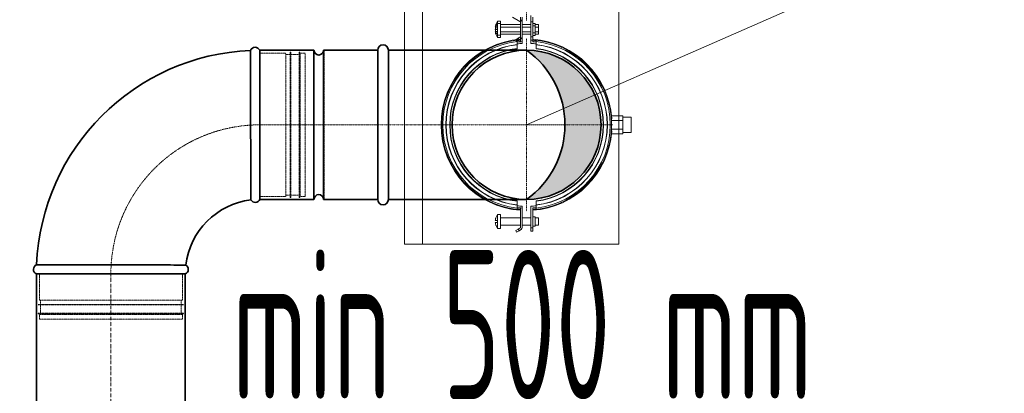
# Model space of a CAD drawing. Header units: millimetres. Extents: x 15940 to 92175, y -24684 to 227664.
# Tile 31 of 132: x 54530 to 55357, y -2286 to -1973. Entities that reach past the tile are written whole.
import ezdxf

# ---------------------------------------------------------------- set-up
doc = ezdxf.new("R2010")
doc.units = ezdxf.units.MM
doc.header["$LTSCALE"] = 0.05
for name, pattern in [('ACAD_ISO02W100', [15, 12, -3]), ('ACAD_ISO10W100', [18, 12, -3, 0, -3]), ('phl_thick', [0])]:
    doc.linetypes.add(name, pattern=pattern)
doc.layers.get('0').update_dxf_attribs({"lineweight": 5})
for name, color, linetype, lineweight in [('UT_KOTY - DIMENZE', 7, 'Continuous', 5), ('VZT_01 SUP (PŘÍVOD) - OBRYS', 5, 'Continuous', 35), ('VZT_02 SUP (PŘÍVOD) - OSA', 5, 'ACAD_ISO10W100', 5), ('VZT_06 ETA (ODVOD) - OSA', 6, 'ACAD_ISO10W100', 5), ('VZT_44 INSTALAČNÍ SYSTÉMY', 7, 'Continuous', 5), ('VZT_60_KOTY - DIMENZE', 7, 'Continuous', 5)]:
    doc.layers.add(name, color=color, linetype=linetype, lineweight=lineweight)
doc.layers.add('VZT_03 SUP (PŘÍVOD) - NETISK', color=8, linetype='ACAD_ISO02W100', lineweight=5, plot=False)
doc.styles.add('ISOCP 2.5', font='isocp.shx', dxfattribs={"width": 0.6, "height": 2.5})
doc.linetypes.add('IZOLACE', pattern='A,0.00254,-2.54,[134,ltypeshp.shx,S=2.54,R=0,X=-2.54,Y=0],-5.08,[134,ltypeshp.shx,S=2.54,R=180,X=2.54,Y=0],-2.54', length=10.16254)

msp = doc.modelspace()

# ---------------------------------------------------------------- hatches: boundary and pattern name
at = {"layer": 'VZT_01 SUP (PŘÍVOD) - OBRYS'}
h = msp.add_hatch(color=256, dxfattribs=at)
h.dxf.hatch_style = 1
h.paths.add_polyline_path([(54955.95, -1998.17, -0.242708), (54988.18, -2060.67), (55018.45, -2060.67, 0.414214)])
h.paths.add_polyline_path([(55018.45, -2060.67), (54988.18, -2060.67, -0.242708), (54955.95, -2123.17, 0.414214)])

# ---------------------------------------------------------------- linework, layer by layer
for p, q in [((54853.45, -1480.67), (54853.45, -2160.67)), ((55033.45, -2160.67), (55033.45, -1480.67)), ((54853.45, -2160.67), (55033.45, -2160.67))]:
    msp.add_line(p, q)
at = {"linetype": 'IZOLACE', "ltscale": 1.5}
msp.add_line((54868.45, -1480.67), (54868.45, -2160.67), dxfattribs=at)
at = {"layer": 'VZT_01 SUP (PŘÍVOD) - OBRYS'}
for p, q in [((54731.95, -2123.17), (54731.95, -1998.17)), ((54731.95, -1998.17), (54777.45, -1998.17)), ((54731.95, -2123.17), (54731.95, -1998.17)), ((54777.45, -2123.17), (54777.45, -1998.17)), ((54785.45, -2123.17), (54785.45, -1998.17)), ((54785.45, -1998.17), (54830.95, -1998.17)), ((54830.95, -2123.17), (54830.95, -1998.17)), ((54731.95, -2123.17), (54777.45, -2123.17)), ((54785.45, -2123.17), (54830.95, -2123.17)), ((54544.45, -2185.67), (54669.45, -2185.67))]:
    msp.add_line(p, q, dxfattribs=at)
for points in [[(54830.95, -1998.17), (54830.95, -2123.17)], [(54839.95, -1998.17), (54839.95, -2123.17)], [(54839.95, -1998.17), (54955.95, -1998.17)], [(54839.95, -2123.17), (54955.95, -2123.17)], [(54544.45, -2185.67), (54544.45, -2767.32)], [(54669.45, -2185.67), (54669.45, -2767.32)]]:
    msp.add_lwpolyline(points, dxfattribs=at)
msp.add_circle((54955.95, -2060.67), 62.5, dxfattribs=at)
for centre, radius, start, end in [((54731.95, -2185.67), 187.5, 92.36067, 177.63933), ((54728.12, -1999.83), 4.17, 23.46783, 158.89285), ((54781.45, -1998.17), 4, 180, 0), ((54835.45, -1998.17), 4.5, 0, 180), ((54911.48, -2060.67), 76.7, 305.4307, 54.5693), ((54731.95, -2185.67), 62.5, 96.83025, 173.16975), ((54728.12, -2121.5), 4.17, 210.29808, 336.53217), ((54781.45, -2123.17), 4, 0, 180), ((54835.45, -2123.17), 4.5, 180, 0), ((54546.11, -2181.84), 4.17, 111.10715, 246.53217), ((54667.78, -2181.84), 4.17, 293.46783, 59.70192)]:
    msp.add_arc(centre, radius, start, end, dxfattribs=at)
for points, knots in [([(54724.51, -2123.61), (54724.51, -2123.61), (54724.5, -2122.03), (54724.46, -2115.91), (54724.43, -2111.41), (54724.38, -2100.03), (54724.36, -2093.23), (54724.32, -2078.21), (54724.3, -2070.14), (54724.28, -2053.78), (54724.27, -2045.67), (54724.25, -2030.47), (54724.24, -2023.53), (54724.23, -2011.75), (54724.23, -2007.02), (54724.22, -2000.41), (54724.22, -1998.59), (54724.22, -1998.33), (54724.22, -1998.32), (54724.22, -1998.32)], [0, 0, 0, 0, 24.235852, 24.235852, 48.531845, 48.531845, 73.024415, 73.024415, 97.570898, 97.570898, 122.078339, 122.078339, 146.53579, 146.53579, 170.957495, 170.957495, 195.359468, 195.359468, 197.168246, 197.168246, 197.168246, 197.168246]), ([(54669.89, -2178.23), (54669.89, -2178.23), (54669.83, -2178.23), (54669.52, -2178.23), (54669.19, -2178.23), (54668.14, -2178.22), (54667.36, -2178.21), (54664.21, -2178.19), (54661.07, -2178.17), (54652.14, -2178.13), (54645.97, -2178.1), (54631.86, -2178.06), (54624.04, -2178.04), (54607.82, -2178.01), (54599.59, -2178), (54583.73, -2177.98), (54576.25, -2177.97), (54563.07, -2177.96), (54557.5, -2177.95), (54550.52, -2177.95), (54548.37, -2177.95), (54545.38, -2177.94), (54544.61, -2177.94), (54544.61, -2177.94)], [197.067977, 197.067977, 197.067977, 197.067977, 201.792196, 201.792196, 209.190204, 209.190204, 218.040239, 218.040239, 237.760854, 237.760854, 262.206108, 262.206108, 286.831239, 286.831239, 311.323072, 311.323072, 335.946087, 335.946087, 360.704397, 360.704397, 377.088273, 377.088273, 394.105327, 394.105327, 394.105327, 394.105327])]:
    msp.add_open_spline(points, degree=3, knots=knots, dxfattribs=at)
at = {"layer": 'VZT_02 SUP (PŘÍVOD) - OSA', "ltscale": 0.3}
for points in [[(54955.95, -1988.17), (54955.95, -2060.67)], [(54955.95, -2060.67), (54830.95, -2060.67)], [(55028.45, -2060.67), (54955.95, -2060.67)], [(54955.95, -2060.67), (54955.95, -2133.17)]]:
    msp.add_lwpolyline(points, dxfattribs=at)
msp.add_lwpolyline([(54731.95, -2060.67), (54731.95, -2060.67, 0.414214), (54606.95, -2185.67), (54606.95, -2185.67)], format="xyb", dxfattribs=at)
at = {"layer": 'VZT_02 SUP (PŘÍVOD) - OSA'}
msp.add_lwpolyline([(54731.95, -2060.67), (54830.95, -2060.67)], dxfattribs=at)
at = {"layer": 'VZT_02 SUP (PŘÍVOD) - OSA', "ltscale": 5}
msp.add_lwpolyline([(54606.95, -2767.32), (54606.95, -2185.67)], dxfattribs=at)
at = {"layer": 'VZT_03 SUP (PŘÍVOD) - NETISK', "ltscale": 0.4}
for p, q in [((54757.45, -2121.67), (54757.45, -1999.67)), ((54757.45, -1999.67), (54757.95, -1999.67)), ((54757.95, -2121.67), (54757.95, -1999.67)), ((54764.95, -2121.67), (54764.95, -1999.67)), ((54764.95, -1999.67), (54765.45, -1999.67)), ((54765.45, -2121.67), (54765.45, -1999.67)), ((54731.95, -2000.67), (54753.95, -2000.67)), ((54753.95, -2120.67), (54753.95, -2000.67)), ((54753.95, -2001.67), (54757.45, -2001.67)), ((54757.95, -2001.67), (54764.95, -2001.67)), ((54765.45, -2001.67), (54765.95, -2001.67)), ((54765.95, -2120.67), (54765.95, -2000.67)), ((54765.95, -2000.67), (54769.95, -2000.67)), ((54769.95, -2120.67), (54769.95, -2000.67)), ((54731.95, -2120.67), (54753.95, -2120.67)), ((54753.95, -2119.67), (54757.45, -2119.67)), ((54757.45, -2121.67), (54757.95, -2121.67)), ((54757.95, -2119.67), (54764.95, -2119.67)), ((54764.95, -2121.67), (54765.45, -2121.67)), ((54765.45, -2119.67), (54765.95, -2119.67)), ((54765.95, -2120.67), (54769.95, -2120.67)), ((54546.95, -2185.67), (54546.95, -2207.67)), ((54666.95, -2185.67), (54666.95, -2207.67)), ((54545.95, -2211.17), (54667.95, -2211.17)), ((54545.95, -2211.17), (54545.95, -2211.67)), ((54545.95, -2211.67), (54667.95, -2211.67)), ((54546.95, -2207.67), (54666.95, -2207.67)), ((54547.95, -2207.67), (54547.95, -2211.17)), ((54547.95, -2211.67), (54547.95, -2218.67)), ((54665.95, -2207.67), (54665.95, -2211.17)), ((54665.95, -2211.67), (54665.95, -2218.67)), ((54667.95, -2211.17), (54667.95, -2211.67)), ((54545.95, -2218.67), (54667.95, -2218.67)), ((54545.95, -2218.67), (54545.95, -2219.17)), ((54545.95, -2219.17), (54667.95, -2219.17)), ((54546.95, -2219.67), (54666.95, -2219.67)), ((54546.95, -2219.67), (54546.95, -2223.67)), ((54547.95, -2219.17), (54547.95, -2219.67)), ((54665.95, -2219.17), (54665.95, -2219.67)), ((54666.95, -2219.67), (54666.95, -2223.67)), ((54667.95, -2218.67), (54667.95, -2219.17)), ((54546.95, -2223.67), (54666.95, -2223.67))]:
    msp.add_line(p, q, dxfattribs=at)
msp.add_lwpolyline([(54830.95, -1998.17), (54785.95, -1998.17), (54785.95, -2123.17), (54830.95, -2123.17)], dxfattribs=at)
at = {"layer": 'VZT_06 ETA (ODVOD) - OSA', "ltscale": 0.3}
msp.add_lwpolyline([(54955.95, -1973.17), (54955.95, -1900.67)], dxfattribs=at)
at = {"layer": 'VZT_44 INSTALAČNÍ SYSTÉMY', "color": 7, "linetype": 'phl_thick'}
for p, q in [((54931.66, -1985.57), (54931.66, -1973.77)), ((54931.66, -1973.77), (54934.06, -1973.77)), ((54934.06, -1985.57), (54934.06, -1973.77)), ((54944.15, -1970.44), (54950.33, -1974.01)), ((54950.83, -1986.46), (54950.83, -1970.33)), ((54950.83, -1991), (54950.83, -1974.88)), ((54952.33, -1986.17), (54952.33, -1970.42)), ((54952.33, -1992.41), (54952.33, -1975.17)), ((54959.56, -1986.99), (54959.56, -1968.92)), ((54959.56, -1992.41), (54959.56, -1971.67)), ((54959.56, -1974.35), (54961.06, -1974.35)), ((54961.06, -1986.99), (54961.06, -1970.33)), ((54961.06, -1991), (54961.06, -1971.67)), ((54929.7, -1978.87), (54929.74, -1978.48)), ((54929.7, -1978.87), (54929.74, -1978.48)), ((54929.7, -1978.87), (54931.56, -1978.87)), ((54929.7, -1980.47), (54929.74, -1980.86)), ((54929.7, -1980.47), (54929.74, -1980.86)), ((54929.7, -1980.47), (54931.56, -1980.47)), ((54929.7, -1980.87), (54929.74, -1980.48)), ((54929.7, -1980.87), (54929.74, -1980.48)), ((54929.7, -1980.87), (54931.56, -1980.87)), ((54929.7, -1982.47), (54929.74, -1982.86)), ((54929.7, -1982.47), (54929.74, -1982.86)), ((54929.7, -1982.47), (54931.56, -1982.47)), ((54929.74, -1978.48), (54929.8, -1978.08)), ((54929.74, -1978.48), (54929.8, -1978.08)), ((54929.74, -1980.48), (54929.8, -1980.08)), ((54929.74, -1980.48), (54929.8, -1980.08)), ((54929.74, -1980.86), (54929.8, -1981.25)), ((54929.74, -1980.86), (54929.8, -1981.25)), ((54929.74, -1982.86), (54929.8, -1983.25)), ((54929.74, -1982.86), (54929.8, -1983.25)), ((54929.8, -1978.08), (54929.88, -1977.69)), ((54929.8, -1978.08), (54929.88, -1977.69)), ((54929.8, -1980.08), (54929.88, -1979.69)), ((54929.8, -1980.08), (54929.88, -1979.69)), ((54929.8, -1981.25), (54929.88, -1981.64)), ((54929.8, -1981.25), (54929.88, -1981.64)), ((54929.8, -1983.25), (54929.88, -1983.64)), ((54929.8, -1983.25), (54929.88, -1983.64)), ((54929.88, -1977.69), (54929.98, -1977.3)), ((54929.88, -1977.69), (54929.98, -1977.3)), ((54929.88, -1979.69), (54929.98, -1979.3)), ((54929.88, -1979.69), (54929.98, -1979.3)), ((54929.88, -1981.64), (54929.98, -1982.03)), ((54929.88, -1981.64), (54929.98, -1982.03)), ((54929.88, -1983.64), (54929.98, -1984.03)), ((54929.88, -1983.64), (54929.98, -1984.03)), ((54929.98, -1977.3), (54930.09, -1976.91)), ((54929.98, -1977.3), (54930.09, -1976.91)), ((54929.98, -1979.3), (54930.09, -1978.91)), ((54929.98, -1979.3), (54930.09, -1978.91)), ((54929.98, -1982.03), (54930.09, -1982.42)), ((54929.98, -1982.03), (54930.09, -1982.42)), ((54930.09, -1976.91), (54930.21, -1976.53)), ((54930.09, -1976.91), (54930.21, -1976.53)), ((54930.09, -1978.91), (54930.21, -1978.53)), ((54930.09, -1978.91), (54930.21, -1978.53)), ((54930.09, -1982.42), (54930.21, -1982.8)), ((54930.09, -1982.42), (54930.21, -1982.8)), ((54930.21, -1976.53), (54930.35, -1976.17)), ((54930.21, -1976.53), (54930.35, -1976.17)), ((54930.21, -1978.53), (54930.35, -1978.17)), ((54930.21, -1978.53), (54930.35, -1978.17)), ((54930.21, -1982.8), (54930.35, -1983.17)), ((54930.21, -1982.8), (54930.35, -1983.17)), ((54930.31, -1976.17), (54930.35, -1976.17)), ((54930.31, -1978.17), (54930.35, -1978.17)), ((54930.31, -1983.17), (54930.35, -1983.17)), ((54931.56, -1980.47), (54931.56, -1978.87)), ((54931.56, -1982.47), (54931.56, -1980.87)), ((54931.66, -1987.57), (54931.66, -1975.77)), ((54931.66, -1975.77), (54934.06, -1975.77)), ((54934.06, -1987.57), (54934.06, -1975.77)), ((54934.06, -1976.67), (54950.83, -1976.67)), ((54934.06, -1978.67), (54950.83, -1978.67)), ((54934.06, -1982.67), (54950.83, -1982.67)), ((54952.33, -1976.67), (54959.56, -1976.67)), ((54952.33, -1978.67), (54959.56, -1978.67)), ((54952.33, -1982.67), (54959.56, -1982.67)), ((54961.06, -1975.67), (54963.06, -1975.67)), ((54961.06, -1977.67), (54963.06, -1977.67)), ((54961.06, -1983.67), (54963.06, -1983.67)), ((54963.06, -1983.67), (54963.06, -1975.67)), ((54963.06, -1976.67), (54966.06, -1976.67)), ((54963.06, -1985.67), (54963.06, -1977.67)), ((54963.06, -1978.67), (54966.06, -1978.67)), ((54963.06, -1982.67), (54966.06, -1982.67)), ((54966.06, -1982.67), (54966.06, -1976.67)), ((54966.06, -1984.67), (54966.06, -1978.67)), ((54929.98, -1984.03), (54930.09, -1984.42)), ((54929.98, -1984.03), (54930.09, -1984.42)), ((54930.09, -1984.42), (54930.21, -1984.8)), ((54930.09, -1984.42), (54930.21, -1984.8)), ((54930.21, -1984.8), (54930.35, -1985.17)), ((54930.21, -1984.8), (54930.35, -1985.17)), ((54930.31, -1985.17), (54930.35, -1985.17)), ((54931.66, -1985.57), (54934.06, -1985.57)), ((54931.66, -1987.57), (54934.06, -1987.57)), ((54934.06, -1984.67), (54950.83, -1984.67)), ((54946.81, -1989.35), (54948.9, -1988.15)), ((54946.81, -1989.35), (54947.56, -1990.65)), ((54946.81, -1989.35), (54947.56, -1990.65)), ((54947.56, -1990.65), (54949.65, -1989.45)), ((54947.95, -1989.83), (54947.95, -1989.83)), ((54947.95, -1989.83), (54947.95, -1989.83)), ((54947.95, -1989.84), (54947.95, -1989.83)), ((54947.95, -1989.84), (54947.95, -1989.84)), ((54947.95, -1989.85), (54947.95, -1989.84)), ((54947.95, -1989.87), (54947.95, -1989.85)), ((54947.95, -1989.88), (54947.95, -1989.87)), ((54947.95, -1989.9), (54947.95, -1989.88)), ((54947.95, -1989.92), (54947.95, -1989.9)), ((54947.95, -1989.94), (54947.95, -1989.92)), ((54947.95, -1989.96), (54947.95, -1989.94)), ((54947.95, -1989.99), (54947.95, -1989.96)), ((54947.95, -1990.01), (54947.95, -1989.99)), ((54947.95, -1990.04), (54947.95, -1990.01)), ((54947.95, -1990.07), (54947.95, -1990.04)), ((54947.95, -1990.11), (54947.95, -1990.07)), ((54947.95, -1990.14), (54947.95, -1990.11)), ((54947.95, -1990.17), (54947.95, -1990.14)), ((54947.95, -1990.21), (54947.95, -1990.17)), ((54947.95, -1990.25), (54947.95, -1990.21)), ((54947.95, -1990.29), (54947.95, -1990.25)), ((54947.95, -1990.33), (54947.95, -1990.29)), ((54947.95, -1990.37), (54947.95, -1990.33)), ((54947.95, -1990.42), (54947.95, -1990.37)), ((54947.95, -1990.46), (54947.95, -1990.42)), ((54947.95, -1990.5), (54947.95, -1990.46)), ((54947.95, -1990.55), (54947.95, -1990.5)), ((54947.95, -1990.59), (54947.95, -1990.55)), ((54947.95, -1990.64), (54947.95, -1990.59)), ((54947.95, -1990.69), (54947.95, -1990.64)), ((54947.95, -1990.74), (54947.95, -1990.69)), ((54947.95, -1990.79), (54947.95, -1990.74)), ((54947.95, -1990.83), (54947.95, -1990.79)), ((54947.95, -1993.32), (54947.95, -1990.83)), ((54948.9, -1988.15), (54950.33, -1987.32)), ((54948.9, -1988.15), (54949.65, -1989.45)), ((54949.65, -1989.45), (54950.83, -1988.77)), ((54952.33, -1984.67), (54959.56, -1984.67)), ((54959.56, -1989.67), (54959.56, -1986.99)), ((54959.56, -1986.99), (54961.06, -1986.99)), ((54959.56, -1989.67), (54961.06, -1989.67)), ((54961.06, -1985.67), (54963.06, -1985.67)), ((54961.06, -1989.67), (54961.06, -1986.99)), ((54963.06, -1984.67), (54966.06, -1984.67)), ((54963.95, -1989.84), (54963.95, -1989.83)), ((54963.95, -1989.83), (54963.95, -1989.83)), ((54963.95, -1989.83), (54963.95, -1989.83)), ((54963.95, -1989.85), (54963.95, -1989.84)), ((54963.95, -1989.84), (54963.95, -1989.84)), ((54963.95, -1989.87), (54963.95, -1989.85)), ((54963.95, -1989.88), (54963.95, -1989.87)), ((54963.95, -1989.9), (54963.95, -1989.88)), ((54963.95, -1989.92), (54963.95, -1989.9)), ((54963.95, -1989.94), (54963.95, -1989.92)), ((54963.95, -1989.96), (54963.95, -1989.94)), ((54963.95, -1989.99), (54963.95, -1989.96)), ((54963.95, -1990.01), (54963.95, -1989.99)), ((54963.95, -1990.04), (54963.95, -1990.01)), ((54963.95, -1990.07), (54963.95, -1990.04)), ((54963.95, -1990.11), (54963.95, -1990.07)), ((54963.95, -1990.14), (54963.95, -1990.11)), ((54963.95, -1990.17), (54963.95, -1990.14)), ((54963.95, -1990.21), (54963.95, -1990.17)), ((54963.95, -1990.25), (54963.95, -1990.21)), ((54963.95, -1990.29), (54963.95, -1990.25)), ((54963.95, -1990.33), (54963.95, -1990.29)), ((54963.95, -1990.37), (54963.95, -1990.33)), ((54963.95, -1990.42), (54963.95, -1990.37)), ((54963.95, -1990.46), (54963.95, -1990.42)), ((54963.95, -1990.5), (54963.95, -1990.46)), ((54963.95, -1990.55), (54963.95, -1990.5)), ((54963.95, -1990.59), (54963.95, -1990.55)), ((54963.95, -1990.64), (54963.95, -1990.59)), ((54963.95, -1990.69), (54963.95, -1990.64)), ((54963.95, -1990.74), (54963.95, -1990.69)), ((54963.95, -1990.79), (54963.95, -1990.74)), ((54963.95, -1990.83), (54963.95, -1990.79)), ((54963.95, -1993.32), (54963.95, -1990.83)), ((54947.95, -1993.33), (54947.95, -1993.32)), ((54947.95, -1993.35), (54947.95, -1993.33)), ((54947.95, -1993.36), (54947.95, -1993.35)), ((54947.95, -1993.37), (54947.95, -1993.36)), ((54947.95, -1993.38), (54947.95, -1993.37)), ((54947.95, -1993.39), (54947.95, -1993.38)), ((54947.95, -1993.4), (54947.95, -1993.39)), ((54947.95, -1993.41), (54947.95, -1993.4)), ((54947.95, -1993.42), (54947.95, -1993.41)), ((54947.95, -1993.43), (54947.95, -1993.42)), ((54947.95, -1993.44), (54947.95, -1993.43)), ((54947.95, -1993.45), (54947.95, -1993.44)), ((54947.95, -1993.46), (54947.95, -1993.45)), ((54947.95, -1993.46), (54947.95, -1993.46)), ((54947.95, -1993.47), (54947.95, -1993.46)), ((54947.95, -1993.48), (54947.95, -1993.47)), ((54947.95, -1993.49), (54947.95, -1993.48)), ((54947.95, -1993.49), (54947.95, -1993.49)), ((54947.95, -1993.5), (54947.95, -1993.49)), ((54947.95, -1996.87), (54947.95, -1993.5)), ((54963.95, -1993.33), (54963.95, -1993.32)), ((54963.95, -1993.35), (54963.95, -1993.33)), ((54963.95, -1993.36), (54963.95, -1993.35)), ((54963.95, -1993.37), (54963.95, -1993.36)), ((54963.95, -1993.38), (54963.95, -1993.37)), ((54963.95, -1993.39), (54963.95, -1993.38)), ((54963.95, -1993.4), (54963.95, -1993.39)), ((54963.95, -1993.41), (54963.95, -1993.4)), ((54963.95, -1993.42), (54963.95, -1993.41)), ((54963.95, -1993.43), (54963.95, -1993.42)), ((54963.95, -1993.44), (54963.95, -1993.43)), ((54963.95, -1993.45), (54963.95, -1993.44)), ((54963.95, -1993.46), (54963.95, -1993.45)), ((54963.95, -1993.47), (54963.95, -1993.46)), ((54963.95, -1993.46), (54963.95, -1993.46)), ((54963.95, -1993.48), (54963.95, -1993.47)), ((54963.95, -1993.49), (54963.95, -1993.48)), ((54963.95, -1993.5), (54963.95, -1993.49)), ((54963.95, -1993.49), (54963.95, -1993.49)), ((54963.95, -1993.95), (54963.95, -1993.5)), ((54963.95, -1994.4), (54963.95, -1993.95)), ((54963.95, -1994.84), (54963.95, -1994.4)), ((54963.95, -1995.29), (54963.95, -1994.84)), ((54963.95, -1995.73), (54963.95, -1995.29)), ((54963.95, -1996.16), (54963.95, -1995.73)), ((54963.95, -1996.6), (54963.95, -1996.16)), ((54963.95, -1996.64), (54963.95, -1996.6)), ((54963.95, -1996.68), (54963.95, -1996.64)), ((54963.95, -1996.72), (54963.95, -1996.68)), ((54963.95, -1996.75), (54963.95, -1996.72)), ((54963.95, -1996.78), (54963.95, -1996.75)), ((54963.95, -1996.81), (54963.95, -1996.78)), ((54963.95, -1996.83), (54963.95, -1996.81)), ((54963.95, -1996.85), (54963.95, -1996.83)), ((54963.95, -1996.86), (54963.95, -1996.85)), ((54963.95, -1996.87), (54963.95, -1996.86)), ((54963.95, -1996.86), (54963.95, -1996.86)), ((55027.11, -2056.39), (55027.12, -2056.38)), ((55027.11, -2056.4), (55027.11, -2056.39)), ((55027.12, -2056.38), (55027.13, -2056.37)), ((55027.13, -2056.36), (55027.14, -2056.35)), ((55027.13, -2056.37), (55027.13, -2056.36)), ((55027.14, -2056.35), (55027.15, -2056.34)), ((55027.15, -2055.9), (55027.23, -2055.83)), ((55027.15, -2056.91), (55027.15, -2055.9)), ((55027.15, -2057.09), (55027.15, -2056.91)), ((55027.15, -2056.91), (55036.75, -2056.91)), ((55027.23, -2055.83), (55027.3, -2055.75)), ((55027.3, -2055.75), (55027.37, -2055.68)), ((55027.37, -2055.68), (55027.42, -2055.6)), ((55027.4, -2053.16), (55036.75, -2053.16)), ((55027.42, -2055.6), (55027.46, -2055.53)), ((55027.46, -2055.53), (55027.5, -2055.45)), ((55027.5, -2055.45), (55027.54, -2055.37)), ((55027.54, -2055.37), (55027.56, -2055.28)), ((55027.56, -2055.28), (55027.57, -2055.2)), ((55027.57, -2055.2), (55027.58, -2055.12)), ((55027.58, -2055.04), (55027.58, -2055.12)), ((55036.75, -2068.17), (55036.75, -2053.16)), ((55036.75, -2054.22), (55043.75, -2054.22)), ((55043.75, -2067.12), (55043.75, -2054.22)), ((55027.11, -2064.94), (55027.11, -2064.95)), ((55027.11, -2064.95), (55027.12, -2064.96)), ((55027.12, -2064.96), (55027.13, -2064.96)), ((55027.13, -2064.96), (55027.13, -2064.97)), ((55027.13, -2064.97), (55027.14, -2064.98)), ((55027.14, -2064.98), (55027.15, -2064.99)), ((55027.15, -2065.43), (55027.15, -2064.24)), ((55027.15, -2064.42), (55036.75, -2064.42)), ((55027.15, -2065.43), (55027.23, -2065.5)), ((55027.23, -2065.5), (55027.3, -2065.58)), ((55027.3, -2065.58), (55027.37, -2065.65)), ((55027.37, -2065.65), (55027.42, -2065.73)), ((55027.42, -2065.73), (55027.46, -2065.8)), ((55027.46, -2065.8), (55027.5, -2065.88)), ((55027.5, -2065.88), (55027.54, -2065.96)), ((55027.54, -2065.96), (55027.56, -2066.05)), ((55027.56, -2066.05), (55027.57, -2066.13)), ((55027.57, -2066.13), (55027.58, -2066.21)), ((55027.58, -2066.29), (55027.58, -2066.21)), ((55027.4, -2068.17), (55036.75, -2068.17)), ((55036.75, -2067.12), (55043.75, -2067.12)), ((54947.95, -2124.47), (54947.95, -2124.47)), ((54947.95, -2124.48), (54947.95, -2124.47)), ((54947.95, -2124.49), (54947.95, -2124.48)), ((54947.95, -2124.5), (54947.95, -2124.49)), ((54947.95, -2124.52), (54947.95, -2124.5)), ((54947.95, -2124.55), (54947.95, -2124.52)), ((54947.95, -2124.58), (54947.95, -2124.55)), ((54947.95, -2124.61), (54947.95, -2124.58)), ((54947.95, -2124.65), (54947.95, -2124.61)), ((54947.95, -2124.69), (54947.95, -2124.65)), ((54947.95, -2124.74), (54947.95, -2124.69)), ((54947.95, -2125.17), (54947.95, -2124.74)), ((54947.95, -2125.61), (54947.95, -2125.17)), ((54947.95, -2126.05), (54947.95, -2125.61)), ((54947.95, -2126.49), (54947.95, -2126.05)), ((54947.95, -2126.93), (54947.95, -2126.49)), ((54947.95, -2127.38), (54947.95, -2126.93)), ((54947.95, -2127.83), (54947.95, -2127.38)), ((54947.95, -2127.84), (54947.95, -2127.83)), ((54947.95, -2127.85), (54947.95, -2127.84)), ((54947.95, -2127.85), (54947.95, -2127.85)), ((54947.95, -2127.86), (54947.95, -2127.85)), ((54947.95, -2127.87), (54947.95, -2127.86)), ((54947.95, -2127.88), (54947.95, -2127.87)), ((54947.95, -2127.88), (54947.95, -2127.88)), ((54947.95, -2127.89), (54947.95, -2127.88)), ((54947.95, -2127.9), (54947.95, -2127.89)), ((54947.95, -2127.91), (54947.95, -2127.9)), ((54947.95, -2127.92), (54947.95, -2127.91)), ((54947.95, -2127.93), (54947.95, -2127.92)), ((54947.95, -2127.94), (54947.95, -2127.93)), ((54947.95, -2127.95), (54947.95, -2127.94)), ((54947.95, -2127.96), (54947.95, -2127.95)), ((54947.95, -2127.97), (54947.95, -2127.96)), ((54947.95, -2127.99), (54947.95, -2127.97)), ((54947.95, -2128), (54947.95, -2127.99)), ((54947.95, -2128.01), (54947.95, -2128)), ((54947.95, -2130.5), (54947.95, -2128.01)), ((54947.95, -2130.54), (54947.95, -2130.5)), ((54947.95, -2130.59), (54947.95, -2130.54)), ((54947.95, -2130.64), (54947.95, -2130.59)), ((54947.95, -2130.69), (54947.95, -2130.64)), ((54947.95, -2130.74), (54947.95, -2130.69)), ((54947.95, -2130.78), (54947.95, -2130.74)), ((54947.95, -2130.83), (54947.95, -2130.78)), ((54947.95, -2130.87), (54947.95, -2130.83)), ((54947.95, -2130.91), (54947.95, -2130.87)), ((54947.95, -2130.96), (54947.95, -2130.91)), ((54947.95, -2131), (54947.95, -2130.96)), ((54947.95, -2131.04), (54947.95, -2131)), ((54947.95, -2131.08), (54947.95, -2131.04)), ((54947.95, -2131.12), (54947.95, -2131.08)), ((54947.95, -2131.16), (54947.95, -2131.12)), ((54947.95, -2131.19), (54947.95, -2131.16)), ((54947.95, -2131.23), (54947.95, -2131.19)), ((54947.95, -2131.26), (54947.95, -2131.23)), ((54947.95, -2131.29), (54947.95, -2131.26)), ((54947.95, -2131.32), (54947.95, -2131.29)), ((54947.95, -2131.35), (54947.95, -2131.32)), ((54947.95, -2131.37), (54947.95, -2131.35)), ((54947.95, -2131.39), (54947.95, -2131.37)), ((54947.95, -2131.41), (54947.95, -2131.39)), ((54947.95, -2131.43), (54947.95, -2131.41)), ((54947.95, -2131.45), (54947.95, -2131.43)), ((54947.95, -2131.46), (54947.95, -2131.45)), ((54947.95, -2131.48), (54947.95, -2131.46)), ((54947.95, -2131.49), (54947.95, -2131.48)), ((54947.95, -2131.5), (54947.95, -2131.49)), ((54947.95, -2131.5), (54947.95, -2131.5)), ((54947.95, -2131.5), (54947.95, -2131.5)), ((54947.95, -2131.51), (54947.95, -2131.5)), ((54950.83, -2146.46), (54950.83, -2130.33)), ((54952.33, -2130.42), (54952.33, -2128.92)), ((54952.33, -2146.17), (54952.33, -2130.42)), ((54959.56, -2146.99), (54959.56, -2128.92)), ((54961.06, -2146.99), (54961.06, -2130.33)), ((54963.95, -2127.83), (54963.95, -2124.47)), ((54963.95, -2127.84), (54963.95, -2127.83)), ((54963.95, -2127.85), (54963.95, -2127.84)), ((54963.95, -2127.86), (54963.95, -2127.85)), ((54963.95, -2127.85), (54963.95, -2127.85)), ((54963.95, -2127.87), (54963.95, -2127.86)), ((54963.95, -2127.88), (54963.95, -2127.87)), ((54963.95, -2127.89), (54963.95, -2127.88)), ((54963.95, -2127.88), (54963.95, -2127.88)), ((54963.95, -2127.9), (54963.95, -2127.89)), ((54963.95, -2127.91), (54963.95, -2127.9)), ((54963.95, -2127.92), (54963.95, -2127.91)), ((54963.95, -2127.93), (54963.95, -2127.92)), ((54963.95, -2127.94), (54963.95, -2127.93)), ((54963.95, -2127.95), (54963.95, -2127.94)), ((54963.95, -2127.96), (54963.95, -2127.95)), ((54963.95, -2127.97), (54963.95, -2127.96)), ((54963.95, -2127.99), (54963.95, -2127.97)), ((54963.95, -2128), (54963.95, -2127.99)), ((54963.95, -2128.01), (54963.95, -2128)), ((54963.95, -2130.5), (54963.95, -2128.01)), ((54963.95, -2130.54), (54963.95, -2130.5)), ((54963.95, -2130.59), (54963.95, -2130.54)), ((54963.95, -2130.64), (54963.95, -2130.59)), ((54963.95, -2130.69), (54963.95, -2130.64)), ((54963.95, -2130.74), (54963.95, -2130.69)), ((54963.95, -2130.78), (54963.95, -2130.74)), ((54963.95, -2130.83), (54963.95, -2130.78)), ((54963.95, -2130.87), (54963.95, -2130.83)), ((54963.95, -2130.91), (54963.95, -2130.87)), ((54963.95, -2130.96), (54963.95, -2130.91)), ((54963.95, -2131), (54963.95, -2130.96)), ((54963.95, -2131.04), (54963.95, -2131)), ((54963.95, -2131.08), (54963.95, -2131.04)), ((54963.95, -2131.12), (54963.95, -2131.08)), ((54963.95, -2131.16), (54963.95, -2131.12)), ((54963.95, -2131.19), (54963.95, -2131.16)), ((54963.95, -2131.23), (54963.95, -2131.19)), ((54963.95, -2131.26), (54963.95, -2131.23)), ((54963.95, -2131.29), (54963.95, -2131.26)), ((54963.95, -2131.32), (54963.95, -2131.29)), ((54963.95, -2131.35), (54963.95, -2131.32)), ((54963.95, -2131.37), (54963.95, -2131.35)), ((54963.95, -2131.39), (54963.95, -2131.37)), ((54963.95, -2131.41), (54963.95, -2131.39)), ((54963.95, -2131.43), (54963.95, -2131.41)), ((54963.95, -2131.45), (54963.95, -2131.43)), ((54963.95, -2131.46), (54963.95, -2131.45)), ((54963.95, -2131.48), (54963.95, -2131.46)), ((54963.95, -2131.49), (54963.95, -2131.48)), ((54963.95, -2131.5), (54963.95, -2131.49)), ((54963.95, -2131.51), (54963.95, -2131.5)), ((54963.95, -2131.5), (54963.95, -2131.5)), ((54963.95, -2131.5), (54963.95, -2131.5)), ((54929.7, -2140.87), (54929.74, -2140.48)), ((54929.7, -2140.87), (54929.74, -2140.48)), ((54929.74, -2140.48), (54929.8, -2140.08)), ((54929.74, -2140.48), (54929.8, -2140.08)), ((54929.8, -2140.08), (54929.88, -2139.69)), ((54929.8, -2140.08), (54929.88, -2139.69)), ((54929.88, -2139.69), (54929.98, -2139.3)), ((54929.88, -2139.69), (54929.98, -2139.3)), ((54929.98, -2139.3), (54930.09, -2138.91)), ((54929.98, -2139.3), (54930.09, -2138.91)), ((54930.09, -2138.91), (54930.21, -2138.53)), ((54930.09, -2138.91), (54930.21, -2138.53)), ((54930.21, -2138.53), (54930.35, -2138.17)), ((54930.21, -2138.53), (54930.35, -2138.17)), ((54930.31, -2138.17), (54930.35, -2138.17)), ((54931.66, -2147.57), (54931.66, -2135.77)), ((54931.66, -2135.77), (54934.06, -2135.77)), ((54934.06, -2147.57), (54934.06, -2135.77)), ((54934.06, -2138.67), (54950.83, -2138.67)), ((54952.33, -2138.67), (54959.56, -2138.67)), ((54961.06, -2137.67), (54963.06, -2137.67)), ((54963.06, -2145.67), (54963.06, -2137.67)), ((54963.06, -2138.67), (54966.06, -2138.67)), ((54966.06, -2144.67), (54966.06, -2138.67)), ((54929.7, -2140.87), (54931.56, -2140.87)), ((54929.7, -2142.47), (54929.74, -2142.86)), ((54929.7, -2142.47), (54929.74, -2142.86)), ((54929.7, -2142.47), (54931.56, -2142.47)), ((54929.74, -2142.86), (54929.8, -2143.25)), ((54929.74, -2142.86), (54929.8, -2143.25)), ((54929.8, -2143.25), (54929.88, -2143.64)), ((54929.8, -2143.25), (54929.88, -2143.64)), ((54929.88, -2143.64), (54929.98, -2144.03)), ((54929.88, -2143.64), (54929.98, -2144.03)), ((54929.98, -2144.03), (54930.09, -2144.42)), ((54929.98, -2144.03), (54930.09, -2144.42)), ((54930.09, -2144.42), (54930.21, -2144.8)), ((54930.09, -2144.42), (54930.21, -2144.8)), ((54930.21, -2144.8), (54930.35, -2145.17)), ((54930.21, -2144.8), (54930.35, -2145.17)), ((54930.31, -2145.17), (54930.35, -2145.17)), ((54931.56, -2142.47), (54931.56, -2140.87)), ((54931.66, -2147.57), (54934.06, -2147.57)), ((54934.06, -2144.67), (54950.83, -2144.67)), ((54946.81, -2149.35), (54948.9, -2148.15)), ((54948.9, -2148.15), (54950.33, -2147.32)), ((54948.9, -2148.15), (54949.65, -2149.45)), ((54949.65, -2149.45), (54950.83, -2148.77)), ((54952.33, -2144.67), (54959.56, -2144.67)), ((54959.56, -2149.67), (54959.56, -2146.99)), ((54959.56, -2146.99), (54961.06, -2146.99)), ((54961.06, -2145.67), (54963.06, -2145.67)), ((54961.06, -2149.67), (54961.06, -2146.99)), ((54963.06, -2144.67), (54966.06, -2144.67)), ((54946.81, -2149.35), (54947.56, -2150.65)), ((54946.81, -2149.35), (54947.56, -2150.65)), ((54947.56, -2150.65), (54949.65, -2149.45)), ((54959.56, -2149.67), (54961.06, -2149.67))]:
    msp.add_line(p, q, dxfattribs=at)
for centre, radius, start, end in [((54939.73, -1979.87), 10.12, 142.89182, 158.51343), ((54949.83, -1974.88), 1, 0.00007, 60.0001), ((54949.33, -1975.17), 3, 0.00005, 60.00002), ((54939.73, -1981.87), 10.12, 142.89182, 158.51343), ((54939.73, -1979.46), 10.12, 201.48657, 217.10818), ((54955.95, -2060.67), 71.85, 94.08074, 265.91926), ((54955.95, -2060.67), 71.29, 96.44353, 263.55647), ((54955.95, -2060.67), 70.29, 96.53525, 263.46475), ((54939.73, -1981.46), 10.12, 201.48657, 217.10818), ((54955.95, -2060.67), 71.12, 94.12283, 96.45884), ((54955.95, -2060.67), 70, 94.18899, 96.56276), ((54955.95, -2060.67), 69.85, 92.96495, 96.57658), ((54949.83, -1986.46), 1, 299.99997, 0.00007), ((54949.33, -1986.17), 3, 300, 359.99999), ((54955.95, -2060.67), 71.85, 4.49011, 85.91926), ((54955.95, -2060.67), 71.12, 83.54116, 85.87717), ((54955.95, -2060.67), 70, 83.43723, 85.81101), ((54955.95, -2060.67), 69.85, 83.42342, 85.80221), ((54955.95, -2060.67), 71.29, 276.44353, 83.55647), ((54955.95, -2060.67), 70.29, 276.53525, 83.46475), ((54955.95, -2060.67), 67.82, 96.7748, 263.2252), ((54955.95, -2060.67), 67.64, 96.79223, 263.20777), ((54955.95, -2060.67), 64.57, 97.11726, 262.88274), ((54955.95, -2060.67), 64.3, 97.14708, 262.85292), ((54955.95, -2060.67), 68.35, 93.03008, 96.72157), ((54955.95, -2060.67), 68.35, 83.27843, 86.96992), ((54955.95, -2060.67), 67.82, 276.7748, 83.2252), ((54955.95, -2060.67), 67.64, 276.79223, 83.20777), ((54955.95, -2060.67), 64.57, 277.11726, 82.88274), ((54955.95, -2060.67), 64.3, 277.14708, 82.85292), ((54955.95, -2060.67), 71.85, 274.08074, 355.50989), ((54955.95, -2060.67), 68.35, 263.27843, 266.96992), ((54955.95, -2060.67), 69.85, 263.42342, 267.03505), ((54955.95, -2060.67), 70, 263.43724, 265.81101), ((54955.95, -2060.67), 71.12, 263.54116, 265.87717), ((54955.95, -2060.67), 68.35, 273.03008, 276.72157), ((54955.95, -2060.67), 69.85, 274.19779, 276.57658), ((54955.95, -2060.67), 70, 274.18899, 276.56277), ((54955.95, -2060.67), 71.12, 274.12283, 276.45884), ((54939.73, -2141.87), 10.12, 142.89182, 158.51343), ((54939.73, -2141.46), 10.12, 201.48657, 217.10818), ((54949.83, -2146.46), 1, 299.99997, 0.00007), ((54949.33, -2146.17), 3, 300, 359.99999)]:
    msp.add_arc(centre, radius, start, end, dxfattribs=at)
at = {"layer": 'VZT_60_KOTY - DIMENZE', "linetype": 'ByBlock'}
msp.add_lwpolyline([(54955.95, -2060.67), (55504.14, -1820.67)], dxfattribs=at)

# ---------------------------------------------------------------- texts
at = {"layer": 'UT_KOTY - DIMENZE', "insert": (54952.37, -2228.09), "char_height": 125, "attachment_point": 5, "style": 'ISOCP 2.5'}
msp.add_mtext('min 500 mm', dxfattribs=at)

doc.saveas('drawing.dxf')
